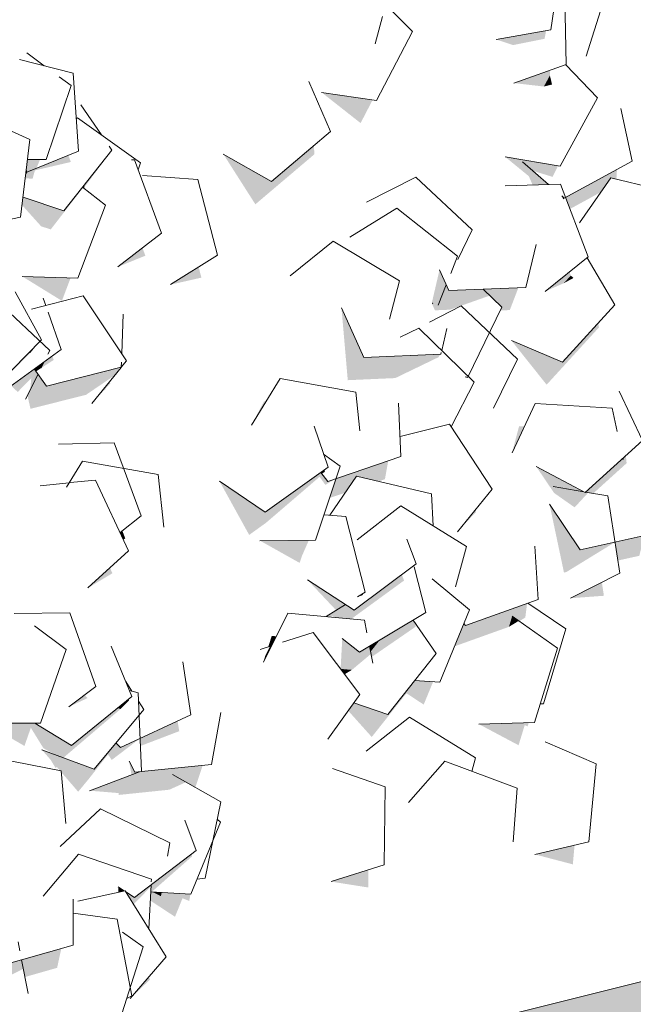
# Model space of a CAD drawing. Header units: millimetres. Extents: x 7522813 to 7573737, y -9734 to 10800.
# Tile 21 of 71: x 7533120 to 7533813, y 1166 to 2278. Entities that reach past the tile are written whole.
import ezdxf

# ---------------------------------------------------------------- set-up
doc = ezdxf.new("R2010")
doc.units = ezdxf.units.MM
doc.header["$MEASUREMENT"] = 0
for name, color, linetype in [('Nowe_130-Z Teren otaczajacy', 7, 'Continuous'), ('Nowe_2025-10-27 Żywopłot', 7, 'Continuous'), ('Nowe_280-A Dachy Powłoki', 7, 'Continuous')]:
    doc.layers.add(name, color=color, linetype=linetype)
for name, color, linetype, lineweight, true_color in [('Nowe_130-Z Teren otaczajacy_Nr_pióra__81', 7, 'Continuous', 13, 0x6a6a6a), ('Nowe_2025-10-27 Żywopłot_Nr_pióra__81', 7, 'Continuous', 13, 0x6a6a6a), ('Nowe_2025-10-27 Żywopłot_Nr_pióra__82', 7, 'Continuous', 13, 0xaaaaaa), ('Nowe_280-A Dachy Powłoki_Nr_pióra__61', 7, 'Continuous', 13, 0x6a6a6a), ('Nowe_280-A Dachy Powłoki_Nr_pióra__81', 7, 'Continuous', 13, 0x6a6a6a)]:
    doc.layers.add(name, color=color, linetype=linetype, lineweight=lineweight, true_color=true_color)

# ---------------------------------------------------------------- blocks, each defined once
blk = doc.blocks.new('ElemPrzekroju_29', base_point=(6982742.1, 0))
at = {"layer": 'Nowe_130-Z Teren otaczajacy_Nr_pióra__81', "linetype": 'Continuous', "lineweight": 0, "true_color": 0x1a1a1a}
blk.add_hatch(color=250, dxfattribs=at).paths.add_polyline_path([(7529839.7, 196.5), (7529053.7, 0), (7530778.5, 0), (7531646.5, 217.6), (7531681.6, 170.4), (7531743.4, 232.6), (7531742.2, 241.6), (7532774.3, 500.3), (7532812.4, 486), (7532817, 511), (7532874.5, 525.4), (7532878.9, 513.4), (7532949.6, 544.2), (7533984.1, 803.6), (7534017.3, 781), (7534032.2, 815.6), (7536135.5, 1342.9), (7536160.3, 1326.8), (7536170.2, 1351.2), (7536254.7, 1354.3), (7536262.7, 1374.8), (7536418.8, 1413.9), (7536418.8, 1841.3), (7534408.6, 1338.7), (7534403.8, 1327.7), (7534373.9, 1330), (7533200.2, 1036.6), (7533199.7, 1033.7), (7533172.9, 1029.8), (7533168.7, 1028.7), (7533164.1, 1024.9), (7533161, 1026.8), (7532115.8, 765.5), (7532069.6, 719), (7532020.8, 741.8), (7529970.7, 229.2), (7529970.7, 226.9), (7529950.7, 221.3), (7529937.2, 174.9), (7529849.2, 172)])
blk = doc.blocks.new('ElemPrzekroju_77', base_point=(6982742.1, 0))
at = {"layer": 'Nowe_280-A Dachy Powłoki_Nr_pióra__81', "linetype": 'Continuous', "lineweight": 0, "true_color": 0x1a1a1a}
for points in [[(7533658.3, 2255.7), (7533677.3, 2249.4), (7533677.1, 2259.1)], [(7533678.2, 2206.5), (7533712.2, 2202.6), (7533719, 2215.1), (7533718.9, 2220.9)], [(7533518.7, 2187.5), (7533461, 2196), (7533505.1, 2161.3)], [(7533404.3, 2095.2), (7533350, 2126.3), (7533386.2, 2069.6), (7533453, 2126.2), (7533452.2, 2135.8)], [(7533691.4, 2119.2), (7533668.6, 2123.1), (7533695.2, 2101.3), (7533699.5, 2091.4), (7533717.4, 2092), (7533688.1, 2117.4)], [(7533127.7, 2111.8), (7533126.7, 2103.1), (7533129.4, 2106.5), (7533128.1, 2106)], [(7533736.9, 2077.4), (7533741.8, 2064.4), (7533776.8, 2083.5), (7533787.9, 2099.5), (7533794.1, 2098), (7533794.8, 2109)], [(7533192.1, 2090.3), (7533191, 2089), (7533192.3, 2088), (7533193.4, 2089.4)], [(7533123.7, 2077.8), (7533122.6, 2068.7), (7533144.2, 2044.7), (7533153, 2067.8)], [(7533752.5, 2048.6), (7533770.1, 2073.8), (7533769.8, 2073.9)], [(7533258.6, 2020.6), (7533230.7, 1998.9), (7533261.9, 2011.6)], [(7533290.4, 1978.9), (7533325.2, 1986.8), (7533322.1, 1998.9)], [(7533741.1, 1993.2), (7533713.6, 1971.3), (7533734.7, 1980.5), (7533742.6, 1989.2)], [(7533122.8, 1988.2), (7533167.6, 1960.6), (7533177.4, 1986.4)], [(7533601.9, 1978.7), (7533593.4, 1957.5), (7533600.8, 1957.9), (7533607.8, 1972.3), (7533604.8, 1972.2)], [(7533683.4, 1975.4), (7533643.4, 1973.7), (7533664.7, 1953.6), (7533662.9, 1949.7), (7533673.7, 1950.2)], [(7533585.7, 1958.9), (7533585.8, 1957.2), (7533587.7, 1957.3)], [(7533508.7, 1896.6), (7533483.5, 1952.7), (7533490.6, 1871), (7533544.3, 1873.4), (7533520, 1897.1)], [(7533675.6, 1915.7), (7533715.3, 1865.9), (7533774.4, 1930.6), (7533773.6, 1935.5), (7533733.4, 1891.4)], [(7533140.6, 1877.8), (7533128.7, 1853.7), (7533132.1, 1838.7), (7533194.9, 1854.5), (7533183, 1872.5), (7533150.2, 1864.3)], [(7533221.2, 1869.3), (7533201.4, 1844.8), (7533215.1, 1859.6), (7533216.6, 1860), (7533217, 1861.7), (7533222.4, 1867.5)], [(7533396, 1847.3), (7533381.9, 1820.1), (7533398.2, 1846.9)], [(7533684.2, 1819.1), (7533676.2, 1789), (7533690.1, 1818.8)], [(7533470.1, 1738), (7533487.8, 1744), (7533500.4, 1762.5), (7533525.3, 1756.7), (7533532.6, 1759.2), (7533536.3, 1779.9), (7533477.4, 1759.9)], [(7533759.3, 1744.6), (7533767.9, 1743.1), (7533805.7, 1777.3), (7533804.8, 1785.8), (7533801.6, 1782.8), (7533801.9, 1781.3), (7533800, 1781.5)], [(7533703.5, 1773.6), (7533723.7, 1743.7), (7533722.6, 1750.9), (7533757.4, 1744.9)], [(7533345.6, 1757.1), (7533379.2, 1696.3), (7533398, 1709.8), (7533403.5, 1726.4), (7533397.2, 1721.9)], [(7533470.3, 1718.6), (7533470.5, 1718.6), (7533482.9, 1736.8), (7533482.3, 1737)], [(7533614.4, 1699.9), (7533635.7, 1722.4), (7533634.4, 1724.3)], [(7533718.6, 1730.9), (7533734.9, 1653.8), (7533737.6, 1654.4), (7533727.9, 1717)], [(7533235.9, 1701), (7533233.3, 1698.9), (7533236.9, 1691.2), (7533239.2, 1692.2)], [(7533434, 1690.2), (7533391.4, 1689.8), (7533436.2, 1664.7), (7533438.6, 1672)], [(7533825.7, 1695.5), (7533792.7, 1688.2), (7533795.9, 1667.4), (7533820, 1672.7)], [(7533196.9, 1636.4), (7533224.7, 1653), (7533221.8, 1659.2)], [(7533445.3, 1645.4), (7533445.2, 1645.5), (7533445.4, 1645.2)], [(7533777.7, 1642.8), (7533742.2, 1624.8), (7533780, 1627.6)], [(7533611, 1570.4), (7533672.7, 1592.5), (7533676.3, 1604.4), (7533678.6, 1602.8), (7533682.2, 1615), (7533623.6, 1594), (7533621.6, 1596.2)], [(7533404.7, 1582.3), (7533400.8, 1570), (7533404.4, 1571.2), (7533409.7, 1581.8)], [(7533515.1, 1570.6), (7533516.3, 1564.3), (7533526.8, 1577.6)], [(7533395.2, 1552.8), (7533398, 1558.5), (7533397.3, 1559.5)], [(7533495.3, 1543.9), (7533482.5, 1545), (7533482.6, 1544.8), (7533487.1, 1539)], [(7533491.1, 1497.8), (7533517.7, 1468.1), (7533556.9, 1517.5), (7533576.4, 1504.7), (7533587.1, 1530.7), (7533566.1, 1531.9), (7533535.8, 1493.7), (7533497.6, 1506.8)], [(7533486.1, 1490.8), (7533468.2, 1465.8), (7533486.2, 1490.6)], [(7533080.5, 1484), (7533125.3, 1458), (7533132.5, 1478.6), (7533146.7, 1455.5), (7533159.1, 1470.4), (7533137, 1483.6)], [(7533638.8, 1482.6), (7533683.6, 1458.8), (7533690.6, 1481.7), (7533693.8, 1480), (7533695, 1484.2)], [(7533197.8, 1434.2), (7533145.1, 1453.5), (7533154.9, 1442.3), (7533160.5, 1433.1), (7533161.9, 1434.2), (7533165.2, 1430.3), (7533166.7, 1430), (7533166.9, 1428.4), (7533186, 1406.3), (7533198.3, 1421.2)], [(7533198.9, 1407.5), (7533231.7, 1404.8), (7533231.9, 1402.7), (7533289, 1408.6), (7533292.5, 1425.8), (7533317.8, 1411.5), (7533318.5, 1411.6), (7533326.8, 1436.2), (7533255.3, 1428.8)], [(7533701.8, 1335.6), (7533744.9, 1324.3), (7533746.9, 1346.1)], [(7533513.9, 1318.1), (7533471.9, 1304.8), (7533513.7, 1298.2)], [(7533267.5, 1283.4), (7533295.4, 1265.1), (7533303.9, 1286), (7533311.4, 1283), (7533312.9, 1290.7), (7533279.7, 1292.7), (7533279, 1288.7), (7533269.7, 1293.2), (7533268, 1293.3)], [(7533166.9, 1229.2), (7533122.1, 1216.4), (7533125.8, 1197.1), (7533162.2, 1207.5)], [(7533265.7, 1197.1), (7533244.9, 1172.9), (7533267.3, 1194.4)]]:
    blk.add_hatch(color=250, dxfattribs=at).paths.add_polyline_path(points)
at = {"layer": 'Nowe_280-A Dachy Powłoki_Nr_pióra__61', "color": 251, "linetype": 'Continuous', "lineweight": 13, "true_color": 0x6a6a6a}
blk.add_line((7534373.9, 1330), (7533200.2, 1036.6), dxfattribs=at)
blk = doc.blocks.new('ElemPrzekroju_356', base_point=(6982742.1, 0))
at = {"layer": 'Nowe_2025-10-27 Żywopłot_Nr_pióra__81', "linetype": 'Continuous', "lineweight": 0, "true_color": 0x1a1a1a}
for points in [[(7533714.8, 2265.7), (7533677.1, 2259.1), (7533677.3, 2249.4), (7533712.9, 2256.5)], [(7533712.2, 2202.6), (7533721.4, 2204.9), (7533719, 2215.1)], [(7533691.4, 2119.2), (7533688.1, 2117.4), (7533699.6, 2107.5), (7533722, 2100.6), (7533728.3, 2113)], [(7533735.2, 2076.5), (7533732.3, 2079.1), (7533734.2, 2075.1), (7533736.9, 2077.4)], [(7533601.9, 1978.7), (7533594.3, 1995.7), (7533585.7, 1958.9), (7533587.7, 1957.3), (7533592.7, 1955.7)], [(7533742.6, 1989.2), (7533734.7, 1980.5), (7533745.6, 1986.4)], [(7533607.8, 1972.3), (7533600.8, 1957.9), (7533605.9, 1950.6), (7533651, 1966.5), (7533643.4, 1973.7)], [(7533587.7, 1957.3), (7533585.8, 1957.2), (7533589.1, 1949.9), (7533605.9, 1950.6), (7533600.8, 1957.9), (7533593.4, 1957.5), (7533592.7, 1955.7)], [(7533520, 1897.1), (7533544.3, 1873.4), (7533593.2, 1897), (7533595.1, 1900.4)], [(7533623.3, 1874.8), (7533625.7, 1873.5), (7533626.3, 1874.4)], [(7533800, 1781.5), (7533801.9, 1781.3), (7533801.6, 1782.8)], [(7533460, 1766.7), (7533461.1, 1765.3), (7533464.9, 1767.7), (7533464.1, 1769.7)], [(7533398, 1709.8), (7533458.8, 1761.9), (7533465.3, 1752.8), (7533477.4, 1759.9), (7533468.1, 1756.8), (7533460, 1766.7), (7533403.5, 1726.4)], [(7533757.4, 1744.9), (7533722.6, 1750.9), (7533723.7, 1743.7), (7533746.9, 1727.4), (7533762.4, 1744.1), (7533759.3, 1744.6), (7533758.8, 1744.2)], [(7533753, 1679.4), (7533727.9, 1717), (7533737.6, 1654.4), (7533792.7, 1688.2)], [(7533446.6, 1690.3), (7533434, 1690.2), (7533438.6, 1672)], [(7533466.1, 1604), (7533469.7, 1603.7), (7533472.9, 1604.7), (7533475.1, 1603.2), (7533494.7, 1601.5), (7533554.2, 1644.8), (7533551.6, 1651.8), (7533497.7, 1611.4), (7533487.9, 1617.7)], [(7533445.3, 1645.4), (7533445.4, 1645.2), (7533477.5, 1611.2), (7533487.9, 1617.7)], [(7533501.6, 1626.3), (7533507.9, 1628.5), (7533507, 1629.7)], [(7533682.2, 1615), (7533678.6, 1602.8), (7533684.3, 1598.8), (7533691.2, 1603), (7533693.2, 1619)], [(7533672.7, 1592.5), (7533683.7, 1599.2), (7533676.3, 1604.4)], [(7533517.5, 1558.4), (7533567.5, 1592.8), (7533566.7, 1597), (7533564.5, 1600.2), (7533526.8, 1577.6), (7533516.3, 1564.3)], [(7533503.9, 1563.8), (7533484.4, 1579.4), (7533482.5, 1545), (7533495.3, 1543.9), (7533516.8, 1561.9), (7533515.1, 1570.6)], [(7533397.3, 1559.5), (7533398, 1558.5), (7533404.4, 1571.2), (7533402.8, 1570.7)], [(7533566.1, 1531.9), (7533567.1, 1531.9), (7533584.8, 1554.6), (7533584.5, 1555.1)]]:
    blk.add_hatch(color=250, dxfattribs=at).paths.add_polyline_path(points)
at = {"layer": 'Nowe_2025-10-27 Żywopłot_Nr_pióra__82', "color": 253, "linetype": 'Continuous', "lineweight": 13, "true_color": 0xaaaaaa}
for p, q in [((7533720.1, 2266.7), (7533733.1, 2353.9)), ((7533737.4, 2227.4), (7533735.5, 2315.6)), ((7533563.8, 2264.8), (7533521.7, 2307)), ((7533760, 2236.8), (7533778.3, 2295.2)), ((7533521.5, 2250.8), (7533529.8, 2281.6)), ((7533523.2, 2186.8), (7533563.8, 2264.8)), ((7533658.3, 2255.7), (7533720.1, 2266.7)), ((7533678.2, 2206.5), (7533737.4, 2227.4)), ((7533772.8, 2189.7), (7533736.9, 2227.2)), ((7533471.1, 2151.8), (7533446.6, 2208.2)), ((7533461, 2196), (7533523.2, 2186.8)), ((7533730.5, 2112.6), (7533772.8, 2189.7)), ((7533811.9, 2118.4), (7533799, 2177.9)), ((7533404.3, 2095.2), (7533471.1, 2151.8)), ((7533350, 2126.3), (7533404.3, 2095.2)), ((7533668.6, 2123.1), (7533730.5, 2112.6)), ((7533688.1, 2117.4), (7533717.4, 2092)), ((7533735.2, 2076.5), (7533811.9, 2118.4)), ((7533567.4, 2100.4), (7533511.6, 2071.9)), ((7533631.3, 2040.6), (7533567.4, 2100.4)), ((7533731.1, 2092.5), (7533668.3, 2090.4)), ((7533762.4, 2010.2), (7533731.1, 2092.5)), ((7533787.9, 2099.5), (7533752.5, 2048.6)), ((7533872.5, 2079), (7533787.9, 2099.5)), ((7533732.3, 2079.1), (7533735.2, 2076.5)), ((7533546.2, 2065.3), (7533492.8, 2032.6)), ((7533614.7, 2010.9), (7533546.2, 2065.3)), ((7533614.9, 2007.2), (7533631.3, 2040.6)), ((7533474.1, 2028), (7533425.4, 1988.9)), ((7533549.1, 1983.2), (7533474.1, 2028)), ((7533691.8, 1975.7), (7533703.4, 2024.4)), ((7533607, 1991.6), (7533614.7, 2010.9)), ((7533713.6, 1971.3), (7533762.4, 2010.2)), ((7533792.5, 1956.2), (7533761.2, 2009.2)), ((7533594.3, 1995.7), (7533604.8, 1972.2)), ((7533537.9, 1939.8), (7533549.1, 1983.2)), ((7533592.7, 1955.7), (7533601.9, 1978.7)), ((7533604.8, 1972.2), (7533691.8, 1975.7)), ((7533664.7, 1953.6), (7533643.4, 1973.7)), ((7533483.5, 1952.7), (7533508.7, 1896.6)), ((7533618.8, 1954.8), (7533582.9, 1936.6)), ((7533682.5, 1894.7), (7533618.8, 1954.8)), ((7533626.4, 1874.4), (7533664.7, 1953.6)), ((7533733.4, 1891.4), (7533792.5, 1956.2)), ((7533570.9, 1929.9), (7533549.9, 1919.7)), ((7533633.6, 1868.8), (7533570.9, 1929.9)), ((7533596.7, 1904.7), (7533602.5, 1929.4)), ((7533675.6, 1915.7), (7533733.4, 1891.4)), ((7533595.7, 1900.4), (7533596.2, 1902.4)), ((7533508.7, 1896.6), (7533595.7, 1900.4)), ((7533655.1, 1839.5), (7533682.5, 1894.7)), ((7533414.1, 1872.9), (7533381.9, 1820.1)), ((7533499.9, 1857.5), (7533414.1, 1872.9)), ((7533607.5, 1818.3), (7533633.6, 1868.8)), ((7533623.3, 1874.8), (7533626.4, 1874.4)), ((7533504.3, 1813.9), (7533499.9, 1857.5)), ((7533823.8, 1802.9), (7533797.4, 1858.6)), ((7533550.7, 1784.8), (7533547.9, 1845.1)), ((7533702.3, 1844.7), (7533676.2, 1789)), ((7533789.2, 1839.4), (7533702.3, 1844.7)), ((7533795, 1813), (7533789.2, 1839.4)), ((7533468.4, 1772.7), (7533452.5, 1819.1)), ((7533605.5, 1821.4), (7533549.7, 1807.4)), ((7533653.8, 1748), (7533605.5, 1821.4)), ((7533758.8, 1744.2), (7533823.8, 1802.9)), ((7533482, 1773.9), (7533463.3, 1787.6)), ((7533468.1, 1756.8), (7533550.7, 1784.8)), ((7533801.9, 1781.3), (7533801.6, 1782.8)), ((7533397.2, 1721.9), (7533468.4, 1772.7)), ((7533454.3, 1690.3), (7533482, 1773.9)), ((7533703.5, 1773.6), (7533758.8, 1744.2)), ((7533345.6, 1757.1), (7533397.2, 1721.9)), ((7533460, 1766.7), (7533468.1, 1756.8)), ((7533500.4, 1762.5), (7533470.5, 1718.6)), ((7533585.3, 1742.8), (7533500.4, 1762.5)), ((7533614.4, 1699.9), (7533653.8, 1748)), ((7533757.4, 1744.9), (7533722.6, 1750.9)), ((7533587.1, 1706.5), (7533585.3, 1742.8)), ((7533784.6, 1740.3), (7533759.3, 1744.6)), ((7533798.1, 1653.2), (7533784.6, 1740.3)), ((7533550.4, 1729.1), (7533501.2, 1690.6)), ((7533624.8, 1683.3), (7533550.4, 1729.1)), ((7533718.6, 1730.9), (7533753, 1679.4)), ((7533488.6, 1717.2), (7533463.8, 1719.1)), ((7533510.2, 1631.8), (7533488.6, 1717.2)), ((7533391.4, 1689.8), (7533454.3, 1690.3)), ((7533567.7, 1663.8), (7533557.4, 1691.6)), ((7533753, 1679.4), (7533838, 1698.3)), ((7533612.4, 1637.7), (7533624.8, 1683.3)), ((7533705.6, 1623.4), (7533701.8, 1683.7)), ((7533497.7, 1611.4), (7533567.7, 1663.8)), ((7533578.8, 1608.8), (7533565.5, 1660.1)), ((7533445.2, 1645.5), (7533497.7, 1611.4)), ((7533628, 1611.6), (7533586.1, 1646.8)), ((7533742.2, 1624.8), (7533798.1, 1653.2)), ((7533501.6, 1626.3), (7533510.2, 1631.8)), ((7533623.6, 1594), (7533705.6, 1623.4)), ((7533466.1, 1604), (7533487.9, 1617.7)), ((7533736.9, 1590.1), (7533694.1, 1619.3)), ((7533422.8, 1607.9), (7533395.2, 1552.8)), ((7533509.5, 1600.2), (7533422.8, 1607.9)), ((7533503.9, 1563.8), (7533578.8, 1608.8)), ((7533594.5, 1530.2), (7533628, 1611.6)), ((7533727.6, 1568.6), (7533676.3, 1604.4)), ((7533512.3, 1585.7), (7533509.5, 1600.2)), ((7533590.4, 1562.4), (7533564.5, 1600.2)), ((7533621.6, 1596.2), (7533623.6, 1594)), ((7533711.8, 1505.6), (7533736.9, 1590.1)), ((7533451.4, 1586.2), (7533416.8, 1575.2)), ((7533504.3, 1516.2), (7533451.4, 1586.2)), ((7533484.4, 1579.4), (7533503.9, 1563.8)), ((7533404.4, 1571.2), (7533391.5, 1567.1)), ((7533518.8, 1551.5), (7533515.1, 1570.6)), ((7533701.6, 1484.4), (7533727.6, 1568.6)), ((7533535.8, 1493.7), (7533590.4, 1562.4)), ((7533566.1, 1531.9), (7533594.5, 1530.2)), ((7533468.2, 1465.8), (7533504.3, 1516.2)), ((7533497.6, 1506.8), (7533535.8, 1493.7)), ((7533708.1, 1505.5), (7533711.8, 1505.6)), ((7533560.5, 1490.4), (7533511.3, 1452)), ((7533634.9, 1444.5), (7533560.5, 1490.4)), ((7533638.8, 1482.6), (7533701.6, 1484.4)), ((7533771.2, 1437.7), (7533713.6, 1462.6)), ((7533600.4, 1440.7), (7533559.3, 1394.1)), ((7533682, 1410.2), (7533600.4, 1440.7)), ((7533630.8, 1429.3), (7533634.9, 1444.5)), ((7533763, 1349.9), (7533771.2, 1437.7)), ((7533532.8, 1412), (7533473.4, 1432.4)), ((7533531.7, 1323.8), (7533532.8, 1412)), ((7533677.4, 1349.9), (7533682, 1410.2)), ((7533701.8, 1335.6), (7533763, 1349.9)), ((7533471.9, 1304.8), (7533531.7, 1323.8))]:
    blk.add_line(p, q, dxfattribs=at)
blk = doc.blocks.new('ElemPrzekroju_357', base_point=(6982742.1, 0))
at = {"layer": 'Nowe_2025-10-27 Żywopłot_Nr_pióra__81', "linetype": 'Continuous', "lineweight": 0, "true_color": 0x1a1a1a}
for points in [[(7533126.7, 2103.1), (7533126.2, 2099), (7533134.5, 2098.5), (7533137.1, 2107.9), (7533177.7, 2117.4), (7533174.9, 2125), (7533129.4, 2106.5)], [(7533219.6, 2125.1), (7533192.1, 2090.3), (7533193.4, 2089.4), (7533219.4, 2124.2)], [(7533127.7, 2111.8), (7533128.1, 2106), (7533138.8, 2110.3), (7533142.9, 2120.1), (7533128.7, 2120.1)], [(7533144.2, 2044.7), (7533155, 2041.3), (7533191.7, 2088.5), (7533191, 2089), (7533169.7, 2062.1), (7533153, 2067.8)], [(7533142.9, 1915), (7533129.9, 1901.8), (7533131.8, 1901.7)], [(7533088.5, 1859.4), (7533089.1, 1859.1), (7533131.8, 1901.7), (7533129.9, 1901.8)], [(7533147.5, 1891.8), (7533139.1, 1885.7), (7533143.8, 1884.5), (7533144, 1884.8)], [(7533144, 1884.6), (7533158.4, 1893.9), (7533156.7, 1898.4), (7533147.5, 1891.8)], [(7533110.2, 1864.8), (7533117.7, 1857.7), (7533133, 1873.4), (7533131.8, 1860), (7533140.6, 1877.8), (7533136.4, 1883.8)], [(7533136.4, 1883.8), (7533138.4, 1881), (7533143.8, 1884.5), (7533139.1, 1885.7)], [(7533183, 1872.5), (7533194.9, 1854.5), (7533226.9, 1876.3), (7533230.5, 1880.7), (7533232.2, 1884.9)], [(7533172.9, 1750.4), (7533175.8, 1755.1), (7533175.7, 1755.1)], [(7533175.5, 1502.2), (7533196.5, 1512), (7533193.1, 1515.5)], [(7533243.2, 1511), (7533230.6, 1500.8), (7533233.9, 1499.7), (7533243.3, 1509.2)], [(7533146.7, 1455.5), (7533159.2, 1448.4), (7533169.3, 1444.7), (7533233.9, 1499.7), (7533230.6, 1500.8), (7533178.6, 1458.7), (7533159.1, 1470.4)], [(7533254.8, 1493), (7533240.4, 1475.7), (7533241, 1475.4)], [(7533256.4, 1458), (7533300.2, 1474.7), (7533298.3, 1486.1), (7533256, 1466.6)], [(7533228.7, 1461.6), (7533228.9, 1461.4), (7533241, 1475.4), (7533240.4, 1475.7)], [(7533204, 1431.9), (7533197.8, 1434.2), (7533198.3, 1421.2), (7533219.7, 1448.4), (7533223.9, 1442.2), (7533256, 1466.6), (7533233.9, 1456.4), (7533228.7, 1461.6)], [(7533243.6, 1440.7), (7533246.2, 1425.4), (7533255.3, 1428.8), (7533250, 1428.3)], [(7533257.1, 1429.5), (7533257.5, 1429.5), (7533257.4, 1429.6)], [(7533289, 1408.6), (7533307.8, 1417.1), (7533292.5, 1425.8)], [(7533268, 1293.3), (7533269.2, 1293.3), (7533314.8, 1333.4), (7533314.2, 1335.9), (7533283.1, 1312.2), (7533283.1, 1312.1), (7533282.8, 1312), (7533268.4, 1301)], [(7533282.8, 1312), (7533283.1, 1312.1), (7533283.1, 1312.2)], [(7533249.8, 1286.8), (7533239.9, 1293.1), (7533248.6, 1279.2), (7533268.3, 1299.3), (7533268.4, 1301)], [(7533238, 1294.4), (7533231.2, 1298.8), (7533231.5, 1292.9)], [(7533269.7, 1293.2), (7533279, 1288.7), (7533279.7, 1292.7)], [(7533085.9, 1223.3), (7533078.9, 1184.2), (7533124, 1206.3), (7533122.1, 1216.4), (7533096.5, 1209.2)]]:
    blk.add_hatch(color=250, dxfattribs=at).paths.add_polyline_path(points)
at = {"layer": 'Nowe_2025-10-27 Żywopłot_Nr_pióra__82', "color": 253, "linetype": 'Continuous', "lineweight": 13, "true_color": 0xaaaaaa}
for p, q in [((7533147.7, 2226), (7533127.8, 2240.7)), ((7533180.3, 2217.6), (7533119.5, 2233.3)), ((7533178, 2203.6), (7533164.5, 2213.6)), ((7533186.3, 2129.6), (7533180.3, 2217.6)), ((7533149.8, 2120.2), (7533178, 2203.6)), ((7533212.3, 2148), (7533189, 2181.9)), ((7533131.4, 2142.6), (7533098.4, 2157.9)), ((7533185.3, 2167.3), (7533183.8, 2166.3)), ((7533256.5, 2116.5), (7533185.3, 2167.3)), ((7533121, 2055), (7533131.4, 2142.6)), ((7533224.1, 2130.9), (7533221, 2135.4)), ((7533128.1, 2106), (7533186.3, 2129.6)), ((7533169.7, 2062.1), (7533224.1, 2130.9)), ((7533128.7, 2120.1), (7533149.8, 2120.2)), ((7533249.7, 2119.9), (7533246.2, 2119.8)), ((7533280, 2037.2), (7533249.7, 2119.9)), ((7533253.8, 2108.7), (7533256.5, 2116.5)), ((7533321.3, 2097.7), (7533258.6, 2102.3)), ((7533343.3, 2012.3), (7533321.3, 2097.7)), ((7533216.9, 2068.5), (7533191, 2089)), ((7533123.7, 2077.8), (7533169.7, 2062.1)), ((7533185.7, 1986.2), (7533216.9, 2068.5)), ((7533059.4, 2042.3), (7533121, 2055)), ((7533230.7, 1998.9), (7533280, 2037.2)), ((7533290.4, 1978.9), (7533343.3, 2012.3)), ((7533122.8, 1988.2), (7533185.7, 1986.2)), ((7533144.5, 1916.7), (7533114.9, 1970.9)), ((7533153.9, 1904.7), (7533090, 1964.6)), ((7533191.8, 1966.2), (7533133.2, 1951.2)), ((7533149.4, 1955.4), (7533146.6, 1963.5)), ((7533240.5, 1893), (7533191.8, 1966.2)), ((7533166.7, 1905.7), (7533152, 1947.9)), ((7533235.2, 1901), (7533236.7, 1945.6)), ((7533083.3, 1854.1), (7533144.5, 1916.7)), ((7533095.9, 1854.4), (7533166.7, 1905.7)), ((7533151.8, 1900.4), (7533153.9, 1904.7)), ((7533143.9, 1884.5), (7533147.5, 1891.8)), ((7533234.7, 1885.9), (7533240.5, 1893)), ((7533234.7, 1885.6), (7533234.9, 1891.3)), ((7533136.4, 1883.8), (7533150.2, 1864.3)), ((7533150.2, 1864.3), (7533234.7, 1885.6)), ((7533201.4, 1844.8), (7533234.4, 1885.5)), ((7533126.6, 1849.4), (7533140.6, 1877.8)), ((7533226.6, 1800.3), (7533163.7, 1798.6)), ((7533257.3, 1717.7), (7533226.6, 1800.3)), ((7533190.7, 1779.6), (7533172.9, 1750.4)), ((7533276.5, 1764.5), (7533190.7, 1779.6)), ((7533205.6, 1758.3), (7533176.9, 1755.3)), ((7533242.8, 1678.5), (7533205.6, 1758.3)), ((7533282.7, 1705), (7533276.5, 1764.5)), ((7533175.8, 1755.1), (7533143.1, 1751.7)), ((7533233.3, 1698.9), (7533257.3, 1717.7)), ((7533196.9, 1636.4), (7533242.8, 1678.5)), ((7533176.7, 1608.2), (7533113.8, 1607.7)), ((7533205.8, 1525.1), (7533176.7, 1608.2)), ((7533172.4, 1566.8), (7533136.7, 1593.6)), ((7533246.6, 1513.8), (7533223.3, 1570.6)), ((7533143.4, 1483.6), (7533172.4, 1566.8)), ((7533313.2, 1493), (7533304.2, 1553)), ((7533175.5, 1502.2), (7533205.8, 1525.1)), ((7533246.8, 1519.8), (7533239.7, 1530.6)), ((7533178.6, 1458.7), (7533246.6, 1513.8)), ((7533253.7, 1517.8), (7533243.8, 1520.6)), ((7533257.6, 1429.7), (7533253.7, 1517.8)), ((7533260.1, 1499.3), (7533254.1, 1508.5)), ((7533204, 1431.9), (7533260.1, 1499.3)), ((7533233.9, 1456.4), (7533313.2, 1493)), ((7533336.6, 1437.2), (7533347, 1495.9)), ((7533080.5, 1484), (7533143.4, 1483.6)), ((7533137, 1483.6), (7533178.6, 1458.7)), ((7533228.7, 1461.6), (7533233.9, 1456.4)), ((7533166.7, 1430), (7533081.2, 1446.4)), ((7533145.1, 1453.5), (7533204, 1431.9)), ((7533243.6, 1440.7), (7533250, 1428.3)), ((7533250, 1428.3), (7533336.6, 1437.2)), ((7533172.1, 1370.3), (7533166.7, 1430)), ((7533198.9, 1407.5), (7533255.3, 1428.8)), ((7533257.1, 1429.5), (7533257.6, 1429.7)), ((7533347.1, 1395), (7533292.5, 1425.8)), ((7533329.5, 1308.6), (7533347.1, 1395)), ((7533211.1, 1387.1), (7533165.7, 1344.5)), ((7533289.4, 1348.6), (7533211.1, 1387.1)), ((7533319.4, 1339.8), (7533306.4, 1374.2)), ((7533313.4, 1290.7), (7533346.9, 1372.1)), ((7533346.9, 1372.1), (7533343, 1375.3)), ((7533286.8, 1333.6), (7533289.4, 1348.6)), ((7533186.3, 1336), (7533146.4, 1288.4)), ((7533268.7, 1307.4), (7533186.3, 1336)), ((7533249.8, 1286.8), (7533319.4, 1339.8)), ((7533283.1, 1312.1), (7533283.1, 1312.2)), ((7533265.8, 1251.6), (7533268.4, 1301)), ((7533268.6, 1304.6), (7533268.7, 1307.4)), ((7533320.3, 1307.4), (7533329.5, 1308.6)), ((7533239, 1294.6), (7533185.5, 1282.6)), ((7533231.2, 1298.8), (7533238, 1294.4)), ((7533285.4, 1220), (7533239, 1294.6)), ((7533239.9, 1293.1), (7533249.8, 1286.8)), ((7533268, 1293.3), (7533313.4, 1290.7)), ((7533279, 1288.7), (7533279.7, 1292.7)), ((7533180.3, 1233.1), (7533180.4, 1285)), ((7533229.9, 1262.6), (7533180.4, 1269.3)), ((7533246.5, 1176), (7533229.9, 1262.6)), ((7533259.5, 1231), (7533236.1, 1247.7)), ((7533120.1, 1226.6), (7533118.1, 1237)), ((7533096.5, 1209.2), (7533180.3, 1233.1)), ((7533232.6, 1147.1), (7533259.5, 1231)), ((7533129.4, 1178.5), (7533122.1, 1216.4)), ((7533244.9, 1172.9), (7533285.4, 1220)), ((7533240.8, 1172.9), (7533246.5, 1176))]:
    blk.add_line(p, q, dxfattribs=at)

msp = doc.modelspace()

# ---------------------------------------------------------------- block references
at = {"layer": 'Nowe_130-Z Teren otaczajacy', "lineweight": 0}
msp.add_blockref('ElemPrzekroju_29', (6982742.1, 0), dxfattribs=at)
at = {"layer": 'Nowe_2025-10-27 Żywopłot', "lineweight": 0}
for name in ['ElemPrzekroju_356', 'ElemPrzekroju_357']:
    msp.add_blockref(name, (6982742.1, 0), dxfattribs=at)
at = {"layer": 'Nowe_280-A Dachy Powłoki', "lineweight": 0}
msp.add_blockref('ElemPrzekroju_77', (6982742.1, 0), dxfattribs=at)

doc.saveas('drawing.dxf')
